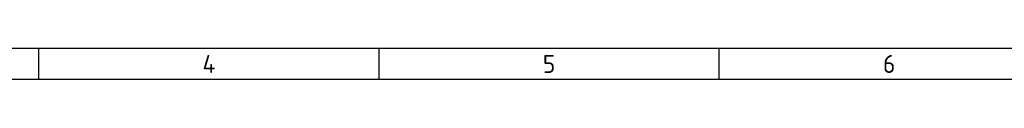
# Model space of a CAD drawing. Extents: x -15 to 412, y 11 to 308.
# Tile 5 of 11: x 107.35 to 203.82, y 284.56 to 287.59. Entities that reach past the tile are written whole.
import ezdxf

# ---------------------------------------------------------------- set-up
doc = ezdxf.new("R2010")
doc.units = 0
doc.layers.get('0').update_dxf_attribs({"linetype": 'CONTINUOUS'})
doc.layers.add('DEFAULT', color=7, linetype='CONTINUOUS')

msp = doc.modelspace()

# ---------------------------------------------------------------- linework, layer by layer
at = {"color": 7, "linetype": 'CONTINUOUS'}
for p, q in [((412.092, 287.5885), (6.2345, 287.5885)), ((109.2132, 287.5885), (109.2132, 284.5597)), ((142.5299, 287.5885), (142.5299, 284.5597)), ((175.8466, 287.5885), (175.8466, 284.5597))]:
    msp.add_line(p, q, dxfattribs=at)
at = {"layer": 'DEFAULT', "color": 7, "linetype": 'CONTINUOUS'}
msp.add_line((412.092, 284.5597), (6.2345, 284.5597), dxfattribs=at)

# ---------------------------------------------------------------- texts
at = {"char_height": 1.766793, "width": 1.987652, "attachment_point": 8}
for s, insert in [('{\\fSolid Edge ANSI|b0||i0||c0|p34;\\C7;\\H1.766793;\\W1.;4}', (125.9017, 285.1957)), ('{\\fSolid Edge ANSI|b0||i0||c0|p34;\\C7;\\H1.766793;\\W1.;5}', (159.2184, 285.1957)), ('{\\fSolid Edge ANSI|b0||i0||c0|p34;\\C7;\\H1.766793;\\W1.;6}', (192.535, 285.1957))]:
    msp.add_mtext(s, dxfattribs=dict(at, insert=insert))

doc.saveas('drawing.dxf')
